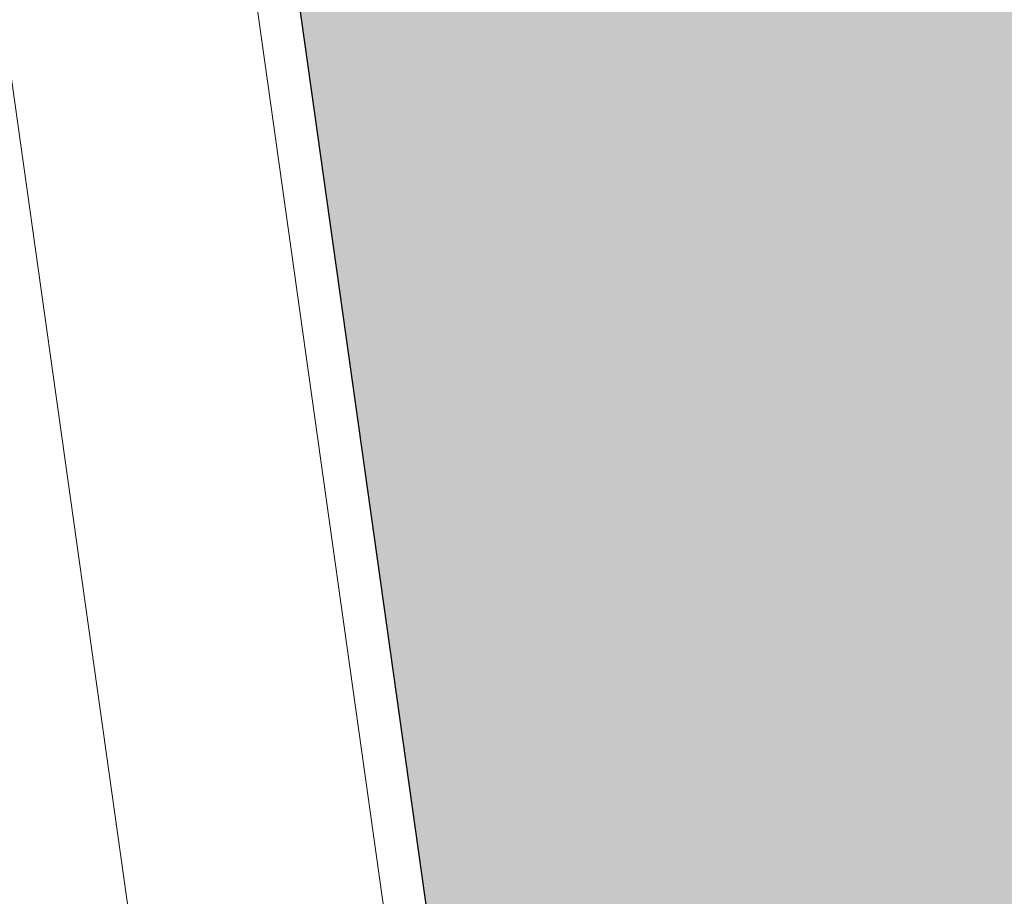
# Model space of a CAD drawing. Extents: x 98477 to 100410, y 398052 to 398969.
# Tile 9 of 256: x 98533.81 to 98539.64, y 398138.38 to 398143.58. Entities that reach past the tile are written whole.
import ezdxf

# ---------------------------------------------------------------- set-up
doc = ezdxf.new("R2010")
doc.units = 0
for name, color, linetype, lineweight in [('N-GW-hoogtelijn laagte NAP +7.00', 100, 'AL-HOOGTELIJN +7.00', 18), ('N-GW-hoogtelijn laagte NAP +7.50', 90, 'AL-HOOGTELIJN +7.50', 18), ('N-KO-kantverharding', 2, 'Continuous', 25), ("N-VH-arcering 'MAT' grijs 251", 251, 'Continuous', 18), ('X-AL-rapporttekening blauw', 125, 'Continuous', 25)]:
    doc.layers.add(name, color=color, linetype=linetype, lineweight=lineweight)
doc.layers.add('X-AL-contourlijnen', color=30, linetype='Continuous', plot=False)
doc.styles.get("Standard").update_dxf_attribs({"font": 'txt.shx'})
doc.linetypes.add('AL-HOOGTELIJN +7.00', pattern='A,7.5,-1.5,["+7.00",Standard,S=0.9,R=0,X=-0.3,Y=-0.45],-4.5,22.5', length=36)
doc.linetypes.add('AL-HOOGTELIJN +7.50', pattern='A,7.5,-1.5,["+7.50",Standard,S=0.9,R=0,X=-0.3,Y=-0.45],-4.5,22.5', length=36)

msp = doc.modelspace()

# ---------------------------------------------------------------- hatches: boundary and pattern name
at = {"layer": "N-VH-arcering 'MAT' grijs 251"}
h = msp.add_hatch(color=256, dxfattribs=at)
h.dxf.hatch_style = 1
edge = h.paths.add_edge_path()
edge.add_line((98801.70985258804, 398275.5025756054), (98759.07881222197, 398269.5111736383))
edge.add_arc((98758.55691309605, 398273.2246788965), 3.749999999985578, 188.0000000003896, 277.9999999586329, ccw=False)
edge.add_line((98754.84340783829, 398272.7027797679), (98754.7320693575, 398273.4949942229))
edge.add_arc((98759.43584268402, 398274.1560664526), 4.75000000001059, 98.00000000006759, 188.0000000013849, ccw=False)
edge.add_line((98758.77477045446, 398278.859839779), (98802.64364589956, 398285.0252081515))
edge.add_arc((98800.79960231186, 398298.1462600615), 13.24999999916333, 278.0000000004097, 315.3695932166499)
edge.add_arc((98814.32101528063, 398284.7981743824), 5.750000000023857, 97.99999999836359, 135.3695932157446, ccw=False)
edge.add_line((98813.52076995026, 398290.4922157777), (98817.94515990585, 398291.114023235))
edge.add_arc((98818.74540523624, 398285.4199818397), 5.750000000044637, 8.00000000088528, 97.99999999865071, ccw=False)
edge.add_line((98824.43944663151, 398286.2202271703), (98832.12180180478, 398231.5574297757))
edge.add_arc((98824.4472242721, 398230.4788382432), 7.74999999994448, -36.90337989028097, 8.000000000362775, ccw=False)
edge.add_line((98830.64450586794, 398225.8252159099), (98822.02531955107, 398214.3469478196))
edge.add_arc((98828.62242576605, 398209.3930917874), 8.249999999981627, 143.0966201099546, 188.000000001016)
edge.add_line((98820.45271419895, 398208.2449137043), (98820.95212056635, 398204.6914527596))
edge.add_line((98820.95212056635, 398204.6914527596), (98824.98814049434, 398175.9736787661))
edge.add_line((98824.98814049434, 398175.9736787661), (98826.34507822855, 398166.3185650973))
edge.add_arc((98829.56344945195, 398166.7708776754), 3.249999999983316, 187.9999999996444, 277.9999999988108)
edge.add_line((98830.01576203, 398163.552506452), (98845.49611657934, 398165.7281284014))
edge.add_line((98845.49611657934, 398165.7281284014), (98850.05134969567, 398166.3683246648))
edge.add_line((98850.05134969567, 398166.3683246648), (98871.26042709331, 398169.349066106))
edge.add_line((98871.26042709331, 398169.349066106), (98879.77673248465, 398170.5459547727))
edge.add_line((98879.77673248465, 398170.5459547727), (98895.91810200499, 398172.8144763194))
edge.add_line((98895.91810200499, 398172.8144763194), (98895.01347684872, 398179.2512187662))
edge.add_line((98895.01347684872, 398179.2512187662), (98835.84495974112, 398170.9356259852))
edge.add_arc((98835.18388751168, 398175.6393993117), 4.749999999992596, 188.0000000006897, 277.9999999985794, ccw=False)
edge.add_line((98830.48011418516, 398174.9783270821), (98825.97718274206, 398207.0183491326))
edge.add_arc((98833.65176027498, 398208.096940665), 7.750000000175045, 143.0966201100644, 188.0000000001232, ccw=False)
edge.add_line((98827.4544786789, 398212.7505629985), (98836.07366499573, 398224.2288310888))
edge.add_arc((98829.47655878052, 398229.1826871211), 8.250000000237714, 323.096620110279, 367.9999999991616)
edge.add_line((98837.64627034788, 398230.3308652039), (98837.34238794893, 398232.4931008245))
edge.add_line((98837.34238794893, 398232.4931008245), (98837.34238780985, 398232.493100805))
edge.add_line((98837.34238780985, 398232.493100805), (98829.68786739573, 398286.9578446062))
edge.add_arc((98835.38190879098, 398287.7580899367), 5.749999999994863, 97.99999999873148, 188.0000000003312, ccw=False)
edge.add_line((98834.58166346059, 398293.452131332), (98882.50500414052, 398300.1873176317))
edge.add_arc((98883.61838894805, 398292.2651730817), 8.000000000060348, 11.632034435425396, 97.9999999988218, ccw=False)
edge.add_line((98891.45409032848, 398293.8781776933), (98890.9995, 398296.0865))
edge.add_line((98890.9995, 398296.0865), (98889.023, 398305.688))
edge.add_line((98889.023, 398305.688), (98888.557, 398307.974))
edge.add_line((98888.557, 398307.974), (98887.38477368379, 398314.7597044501))
edge.add_arc((98879.50153614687, 398313.3978799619), 8.00000000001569, -82.00000000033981, 9.801079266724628, ccw=False)
edge.add_line((98880.6149209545, 398305.475735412), (98872.94460748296, 398304.3977431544))
edge.add_arc((98872.42270835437, 398308.1112484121), 3.749999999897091, 189.4265010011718, 278.00000000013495, ccw=False)
edge.add_arc((92946.7354543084, 397324.3039467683), 6003.049999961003, 9.42650100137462, 10.61166010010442)
edge.add_line((98847.1206531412, 398429.7738954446), (98842.31285519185, 398429.0982035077))
edge.add_arc((92946.7354539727, 397324.3039467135), 5998.200000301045, 9.428546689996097, 10.613773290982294, ccw=False)
edge.add_arc((98860.08948650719, 398306.4687901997), 3.840166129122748, -81.43407539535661, 6.657381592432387, ccw=False)
edge.add_line((98860.66146879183, 398302.6714605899), (98847.18483033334, 398300.7774425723))
edge.add_line((98847.18483033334, 398300.7774425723), (98842.62959721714, 398300.1372463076))
edge.add_line((98842.62959721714, 398300.1372463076), (98820.15051205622, 398296.9780169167))
edge.add_arc((98819.35026672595, 398302.672058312), 5.749999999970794, 187.9999999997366, 277.99999999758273, ccw=False)
edge.add_line((98813.65622533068, 398301.8718129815), (98812.30624625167, 398311.4774132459))
edge.add_line((98812.30624625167, 398311.4774132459), (98811.1093575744, 398319.9937186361))
edge.add_line((98811.1093575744, 398319.9937186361), (98809.24443803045, 398333.2633107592))
edge.add_line((98809.24443803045, 398333.2633107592), (98808.67382831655, 398337.3234098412))
edge.add_line((98808.67382831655, 398337.3234098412), (98807.71353391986, 398344.1562595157))
edge.add_line((98807.71353391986, 398344.1562595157), (98807.70657526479, 398344.2057729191))
edge.add_line((98807.70657526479, 398344.2057729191), (98811.66764753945, 398344.7624653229))
edge.add_line((98811.66764753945, 398344.7624653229), (98829.49247277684, 398347.2675811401))
edge.add_line((98829.49247277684, 398347.2675811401), (98831.96814294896, 398347.6155138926))
edge.add_line((98831.96814294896, 398347.6155138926), (98831.06351779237, 398354.0522563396))
edge.add_line((98831.06351779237, 398354.0522563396), (98828.58784762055, 398353.704323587))
edge.add_line((98828.58784762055, 398353.704323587), (98810.76302238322, 398351.1992077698))
edge.add_line((98810.76302238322, 398351.1992077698), (98806.80195010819, 398350.6425153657))
edge.add_line((98806.80195010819, 398350.6425153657), (98806.79499145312, 398350.6920287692))
edge.add_line((98806.79499145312, 398350.6920287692), (98805.14616655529, 398362.4240275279))
edge.add_line((98805.14616655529, 398362.4240275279), (98805.04836903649, 398363.119893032))
edge.add_line((98805.04836903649, 398363.119893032), (98803.99065346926, 398370.6459303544))
edge.add_line((98803.99065346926, 398370.6459303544), (98802.48758397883, 398381.3408254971))
edge.add_line((98802.48758397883, 398381.3408254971), (98801.4298684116, 398388.8668628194))
edge.add_line((98801.4298684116, 398388.8668628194), (98799.92679892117, 398399.561757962))
edge.add_line((98799.92679892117, 398399.561757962), (98798.86908335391, 398407.0877952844))
edge.add_line((98798.86908335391, 398407.0877952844), (98797.36601386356, 398417.7826904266))
edge.add_line((98797.36601386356, 398417.7826904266), (98796.79540414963, 398421.8427895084))
edge.add_line((98796.79540414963, 398421.8427895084), (98795.88382033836, 398428.3290453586))
edge.add_line((98795.88382033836, 398428.3290453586), (98795.87686168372, 398428.3785587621))
edge.add_line((98795.87686168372, 398428.3785587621), (98799.83793395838, 398428.9352511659))
edge.add_line((98799.83793395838, 398428.9352511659), (98817.66275919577, 398431.4403669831))
edge.add_line((98817.66275919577, 398431.4403669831), (98820.13842936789, 398431.7882997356))
edge.add_line((98820.13842936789, 398431.7882997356), (98819.2338042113, 398438.2250421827))
edge.add_line((98819.2338042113, 398438.2250421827), (98816.75813403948, 398437.87710943))
edge.add_line((98816.75813403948, 398437.87710943), (98798.93330880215, 398435.3719936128))
edge.add_line((98798.93330880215, 398435.3719936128), (98794.9722365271, 398434.8153012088))
edge.add_line((98794.9722365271, 398434.8153012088), (98794.96527787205, 398434.8648146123))
edge.add_line((98794.96527787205, 398434.8648146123), (98793.37870452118, 398446.1538705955))
edge.add_line((98793.37870452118, 398446.1538705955), (98792.73850825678, 398450.7091037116))
edge.add_line((98792.73850825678, 398450.7091037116), (98789.33816684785, 398474.9037900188))
edge.add_line((98789.33816684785, 398474.9037900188), (98783.89169246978, 398474.1383379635))
edge.add_line((98783.89169246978, 398474.1383379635), (98786.76317609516, 398453.7066703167))
edge.add_arc((98782.05940276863, 398453.0455980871), 4.750000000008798, -82.0000000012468, 7.999999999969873, ccw=False)
edge.add_line((98782.72047499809, 398448.3418247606), (98773.11487473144, 398446.9918456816))
edge.add_line((98773.11487473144, 398446.9918456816), (98764.5985693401, 398445.7949570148))
edge.add_line((98764.5985693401, 398445.7949570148), (98743.40683266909, 398442.8166526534))
edge.add_line((98743.40683266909, 398442.8166526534), (98734.89052727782, 398441.6197639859))
edge.add_line((98734.89052727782, 398441.6197639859), (98611.80020633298, 398424.3205475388))
edge.add_line((98611.80020633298, 398424.3205475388), (98607.65702311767, 398453.8008279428))
edge.add_arc((98611.6373665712, 398454.1216500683), 3.993251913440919, 101.39182936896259, 184.6081706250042, ccw=False)
edge.add_line((98610.84862924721, 398458.0362323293), (98611.83889731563, 398458.1754054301))
edge.add_line((98611.83889731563, 398458.1754054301), (98639.5664032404, 398462.0722522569))
edge.add_line((98639.5664032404, 398462.0722522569), (98641.54693937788, 398462.3505984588))
edge.add_line((98641.54693937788, 398462.3505984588), (98659.37176461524, 398464.8557142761))
edge.add_line((98659.37176461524, 398464.8557142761), (98661.84743478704, 398465.2036470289))
edge.add_line((98661.84743478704, 398465.2036470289), (98660.94280963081, 398471.6403894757))
edge.add_line((98660.94280963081, 398471.6403894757), (98649.90132066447, 398470.0886093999))
edge.add_line((98649.90132066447, 398470.0886093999), (98624.64948491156, 398466.5396953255))
edge.add_line((98624.64948491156, 398466.5396953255), (98622.66894877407, 398466.2613491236))
edge.add_line((98622.66894877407, 398466.2613491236), (98604.84412353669, 398463.7562333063))
edge.add_line((98604.84412353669, 398463.7562333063), (98602.86358739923, 398463.4778871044))
edge.add_line((98602.86358739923, 398463.4778871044), (98594.9414428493, 398462.3645022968))
edge.add_line((98594.9414428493, 398462.3645022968), (98576.27488975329, 398459.7410893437))
edge.add_line((98576.27488975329, 398459.7410893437), (98577.17951490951, 398453.3043468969))
edge.add_line((98577.17951490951, 398453.3043468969), (98578.1697829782, 398453.4435199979))
edge.add_line((98578.1697829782, 398453.4435199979), (98598.47059208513, 398456.2943364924))
edge.add_arc((98598.79151287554, 398452.3139562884), 3.993296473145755, 11.424909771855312, 94.60953932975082, ccw=False)
edge.add_line((98602.70568277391, 398453.1049624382), (98606.84886598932, 398423.6246820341))
edge.add_line((98606.84886598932, 398423.6246820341), (98548.81915716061, 398415.4691383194))
edge.add_arc((98548.15808493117, 398420.172911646), 4.750000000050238, 188.0000000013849, 277.99999999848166, ccw=False)
edge.add_line((98543.45431160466, 398419.5118394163), (98539.76818545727, 398445.7399897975))
edge.add_line((98539.76818545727, 398445.7399897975), (98538.97597100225, 398445.6286513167))
edge.add_line((98538.97597100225, 398445.6286513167), (98538.73241807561, 398447.361620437))
edge.add_line((98538.73241807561, 398447.361620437), (98534.77134580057, 398446.8049280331))
edge.add_line((98534.77134580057, 398446.8049280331), (98536.52992450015, 398434.2919904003))
edge.add_line((98536.52992450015, 398434.2919904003), (98537.17012076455, 398429.7367572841))
edge.add_line((98537.17012076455, 398429.7367572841), (98538.39484405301, 398421.0223982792))
edge.add_line((98538.39484405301, 398421.0223982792), (98539.03504031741, 398416.467165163))
edge.add_line((98539.03504031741, 398416.467165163), (98541.02521566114, 398402.30633178))
edge.add_line((98541.02521566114, 398402.30633178), (98541.66541192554, 398397.7510986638))
edge.add_line((98541.66541192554, 398397.7510986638), (98543.65558726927, 398383.5902652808))
edge.add_line((98543.65558726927, 398383.5902652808), (98544.29578353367, 398379.0350321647))
edge.add_line((98544.29578353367, 398379.0350321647), (98545.60401068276, 398369.7265123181))
edge.add_arc((98543.87104156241, 398369.4829593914), 1.750000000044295, -82.00000000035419, 7.99999999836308, ccw=False)
edge.add_line((98544.11459448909, 398367.7499902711), (98522.47723718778, 398364.7090580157))
edge.add_line((98522.47723718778, 398364.7090580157), (98523.21485462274, 398359.4606372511))
edge.add_line((98523.21485462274, 398359.4606372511), (98545.05026553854, 398362.5294041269))
edge.add_line((98545.05026553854, 398362.5294041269), (98549.60549865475, 398363.1696003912))
edge.add_line((98549.60549865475, 398363.1696003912), (98564.16243926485, 398365.2154449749))
edge.add_arc((98564.82351149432, 398360.5116716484), 4.749999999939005, 8.000000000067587, 97.99999999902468, ccw=False)
edge.add_line((98569.5272848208, 398361.172743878), (98576.49985717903, 398311.5603136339))
edge.add_arc((98571.7960838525, 398310.8992414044), 4.749999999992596, -82.0000000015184, 7.999999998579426, ccw=False)
edge.add_line((98572.45715608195, 398306.1954680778), (98563.84182388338, 398304.9846620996))
edge.add_line((98563.84182388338, 398304.9846620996), (98559.28659076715, 398304.3444658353))
edge.add_line((98559.28659076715, 398304.3444658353), (98541.0161448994, 398301.7767221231))
edge.add_line((98541.0161448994, 398301.7767221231), (98541.7537623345, 398296.5283013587))
edge.add_line((98541.7537623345, 398296.5283013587), (98553.88454617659, 398298.2331718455))
edge.add_arc((98554.12809910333, 398296.5002027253), 1.749999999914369, 7.999999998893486, 98.0000000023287, ccw=False)
edge.add_line((98555.86106822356, 398296.7437556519), (98557.35022040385, 398286.1478873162))
edge.add_line((98557.35022040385, 398286.1478873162), (98557.99041666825, 398281.5926542))
edge.add_line((98557.99041666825, 398281.5926542), (98560.13368242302, 398266.3425259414))
edge.add_line((98560.13368242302, 398266.3425259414), (98560.77387868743, 398261.7872928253))
edge.add_line((98560.77387868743, 398261.7872928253), (98562.9171444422, 398246.5371645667))
edge.add_line((98562.9171444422, 398246.5371645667), (98563.5573407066, 398241.9819314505))
edge.add_line((98563.5573407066, 398241.9819314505), (98565.70060646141, 398226.7318031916))
edge.add_line((98565.70060646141, 398226.7318031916), (98566.34080272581, 398222.1765700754))
edge.add_line((98566.34080272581, 398222.1765700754), (98567.56552601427, 398213.4622110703))
edge.add_line((98567.56552601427, 398213.4622110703), (98568.20572227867, 398208.9069779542))
edge.add_line((98568.20572227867, 398208.9069779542), (98576.53105717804, 398149.6691420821))
edge.add_line((98576.53105717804, 398149.6691420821), (98576.55610833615, 398149.4908938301))
edge.add_line((98576.55610833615, 398149.4908938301), (98535.4599834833, 398143.7152101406))
edge.add_line((98535.4599834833, 398143.7152101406), (98536.3465161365, 398137.4072025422))
edge.add_line((98536.3465161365, 398137.4072025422), (98537.33678420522, 398137.5463756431))
edge.add_line((98537.33678420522, 398137.5463756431), (98577.44264098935, 398143.1828862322))
edge.add_line((98577.44264098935, 398143.1828862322), (98578.76478544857, 398133.7753395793))
edge.add_line((98578.76478544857, 398133.7753395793), (98538.65892866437, 398128.1388289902))
edge.add_line((98538.65892866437, 398128.1388289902), (98537.66866059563, 398127.9996558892))
edge.add_line((98537.66866059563, 398127.9996558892), (98538.57328575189, 398121.5629134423))
edge.add_line((98538.57328575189, 398121.5629134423), (98579.66941060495, 398127.3385971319))
edge.add_line((98579.66941060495, 398127.3385971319), (98579.67636925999, 398127.2890837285))
edge.add_line((98579.67636925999, 398127.2890837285), (98580.7660946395, 398119.5352847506))
edge.add_line((98580.7660946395, 398119.5352847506), (98582.57534495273, 398106.6617998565))
edge.add_line((98582.57534495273, 398106.6617998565), (98583.06245080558, 398103.1958616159))
edge.add_line((98583.06245080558, 398103.1958616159), (98584.87170111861, 398090.3223767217))
edge.add_line((98584.87170111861, 398090.3223767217), (98585.35880697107, 398086.8564384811))
edge.add_line((98585.35880697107, 398086.8564384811), (98587.16805728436, 398073.9829535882))
edge.add_line((98587.16805728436, 398073.9829535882), (98588.14928671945, 398067.0011433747))
edge.add_arc((98585.92118356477, 398066.6880038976), 2.249999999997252, -71.05267843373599, 7.999999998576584, ccw=False)
edge.add_line((98586.6517556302, 398064.5599145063), (98587.08769329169, 398064.7095716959))
edge.add_line((98587.08769329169, 398064.7095716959), (98595.76511800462, 398067.6885274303))
edge.add_line((98595.76511800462, 398067.6885274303), (98596.09256923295, 398067.8009412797))
edge.add_arc((98595.36199716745, 398069.9290306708), 2.249999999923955, 187.9999999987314, 288.947321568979, ccw=False)
edge.add_line((98593.13389401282, 398069.6158911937), (98582.46560133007, 398145.5247379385))
edge.add_arc((98587.16937465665, 398146.1858101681), 4.750000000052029, 98.00000000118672, 187.9999999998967, ccw=False)
edge.add_line((98586.50830242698, 398150.8895834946), (98609.06670264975, 398154.0599598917))
edge.add_line((98609.06670264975, 398154.0599598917), (98621.30783352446, 398156.2004915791))
edge.add_line((98621.30783352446, 398156.2004915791), (98618.71337939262, 398174.6609919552))
edge.add_line((98618.71337939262, 398174.6609919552), (98600.88855415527, 398172.155876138))
edge.add_line((98600.88855415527, 398172.155876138), (98602.70587460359, 398159.2249692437))
edge.add_line((98602.70587460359, 398159.2249692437), (98585.67326382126, 398156.8311919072))
edge.add_arc((98585.08617653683, 398161.633146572), 4.837710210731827, 189.0296070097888, 276.97039299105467, ccw=False)
edge.add_line((98580.30841826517, 398160.8738930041), (98573.6350680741, 398208.3572469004))
edge.add_line((98573.6350680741, 398208.3572469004), (98572.71652560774, 398214.8930161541))
edge.add_line((98572.71652560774, 398214.8930161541), (98570.01656744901, 398234.1042166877))
edge.add_line((98570.01656744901, 398234.1042166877), (98569.09802498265, 398240.6399859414))
edge.add_line((98569.09802498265, 398240.6399859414), (98568.63179509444, 398243.9573839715))
edge.add_line((98568.63179509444, 398243.9573839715), (98568.16556520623, 398247.2747820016))
edge.add_arc((98572.86933853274, 398247.9358542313), 4.74999999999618, 98.00000000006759, 188.0000000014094, ccw=False)
edge.add_line((98572.20826630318, 398252.6396275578), (98597.85620928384, 398256.2442108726))
edge.add_line((98597.85620928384, 398256.2442108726), (98604.39197853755, 398257.1627533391))
edge.add_line((98604.39197853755, 398257.1627533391), (98619.64210679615, 398259.3060190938))
edge.add_line((98619.64210679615, 398259.3060190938), (98626.17787604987, 398260.2245615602))
edge.add_line((98626.17787604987, 398260.2245615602), (98639.44746817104, 398262.089481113))
edge.add_line((98639.44746817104, 398262.089481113), (98639.4969815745, 398262.096439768))
edge.add_line((98639.4969815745, 398262.096439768), (98640.05367397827, 398258.1353674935))
edge.add_line((98640.05367397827, 398258.1353674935), (98641.8629242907, 398245.2618825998))
edge.add_line((98641.8629242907, 398245.2618825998), (98642.14127049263, 398243.2813464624))
edge.add_line((98642.14127049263, 398243.2813464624), (98643.25465530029, 398235.3592019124))
edge.add_line((98643.25465530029, 398235.3592019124), (98644.5767997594, 398225.9516552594))
edge.add_line((98644.5767997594, 398225.9516552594), (98646.03811731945, 398215.5538405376))
edge.add_line((98646.03811731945, 398215.5538405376), (98646.38605007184, 398213.0781703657))
edge.add_line((98646.38605007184, 398213.0781703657), (98652.82279251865, 398213.9827955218))
edge.add_line((98652.82279251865, 398213.9827955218), (98652.47485976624, 398216.4584656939))
edge.add_line((98652.47485976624, 398216.4584656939), (98651.70940771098, 398221.904940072))
edge.add_line((98651.70940771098, 398221.904940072), (98651.43106150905, 398223.8854762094))
edge.add_line((98651.43106150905, 398223.8854762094), (98649.62181119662, 398236.758961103))
edge.add_line((98649.62181119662, 398236.758961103), (98649.34346499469, 398238.7394972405))
edge.add_line((98649.34346499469, 398238.7394972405), (98646.49041642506, 398259.0399926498))
edge.add_line((98646.49041642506, 398259.0399926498), (98645.93372402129, 398263.0010649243))
edge.add_line((98645.93372402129, 398263.0010649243), (98645.98323742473, 398263.0080235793))
edge.add_line((98645.98323742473, 398263.0080235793), (98654.39783815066, 398264.1906185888))
edge.add_line((98654.39783815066, 398264.1906185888), (98722.62535253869, 398273.7793704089))
edge.add_line((98722.62535253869, 398273.7793704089), (98731.14165792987, 398274.9762590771))
edge.add_line((98731.14165792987, 398274.9762590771), (98743.97026282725, 398276.7792019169))
edge.add_arc((98744.55735011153, 398271.9772472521), 4.837710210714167, 9.02960700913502, 96.9703929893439, ccw=False)
edge.add_line((98749.33510838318, 398272.73650082), (98750.7268393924, 398262.8338201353))
edge.add_line((98750.7268393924, 398262.8338201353), (98752.41029510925, 398263.0704144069))
edge.add_line((98752.41029510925, 398263.0704144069), (98756.96552822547, 398263.7106106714))
edge.add_line((98756.96552822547, 398263.7106106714), (98772.21565648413, 398265.8538764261))
edge.add_line((98772.21565648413, 398265.8538764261), (98776.77088960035, 398266.4940726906))
edge.add_line((98776.77088960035, 398266.4940726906), (98795.98209013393, 398269.1940308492))
edge.add_line((98795.98209013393, 398269.1940308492), (98800.53732325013, 398269.8342271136))
edge.add_line((98800.53732325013, 398269.8342271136), (98802.46834598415, 398270.1056146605))
edge.add_line((98802.46834598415, 398270.1056146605), (98801.70985258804, 398275.5025756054))
edge = h.paths.add_edge_path(flags=16)
edge.add_line((98744.0622075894, 398333.4636472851), (98751.98435213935, 398334.5770320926))
edge.add_line((98751.98435213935, 398334.5770320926), (98753.96600319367, 398334.8555349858))
edge.add_line((98753.96600319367, 398334.8555349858), (98764.36270300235, 398336.316695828))
edge.add_line((98764.36270300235, 398336.316695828), (98764.36270299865, 398336.3166958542))
edge.add_line((98764.36270299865, 398336.3166958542), (98766.34323913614, 398336.5950420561))
edge.add_line((98766.34323913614, 398336.5950420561), (98774.26538368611, 398337.7084268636))
edge.add_line((98774.26538368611, 398337.7084268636), (98774.24729118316, 398337.8371617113))
edge.add_line((98774.24729118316, 398337.8371617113), (98802.48973650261, 398341.8063785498))
edge.add_line((98802.48973650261, 398341.8063785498), (98803.0185942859, 398338.0433598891))
edge.add_line((98803.0185942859, 398338.0433598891), (98808.47417984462, 398299.2248515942))
edge.add_arc((98800.79960231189, 398298.1462600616), 7.750000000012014, -82.00000000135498, 8.000000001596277, ccw=False)
edge.add_line((98801.87819384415, 398290.4716825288), (98771.96746476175, 398286.2680036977))
edge.add_line((98771.96746476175, 398286.2680036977), (98767.41223164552, 398285.6278074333))
edge.add_line((98767.41223164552, 398285.6278074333), (98755.13290759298, 398283.9020609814))
edge.add_line((98755.13290759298, 398283.9020609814), (98746.61660220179, 398282.7051723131))
edge.add_line((98746.61660220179, 398282.7051723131), (98730.37620587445, 398280.4227334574))
edge.add_line((98730.37620587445, 398280.4227334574), (98721.85990048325, 398279.2258447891))
edge.add_line((98721.85990048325, 398279.2258447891), (98654.3282516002, 398269.7348904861))
edge.add_arc((98653.66717937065, 398274.4386638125), 4.749999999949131, 187.9999999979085, 277.9999999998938, ccw=False)
edge.add_line((98648.96340604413, 398273.7775915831), (98644.1340994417, 398308.1398935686))
edge.add_line((98644.1340994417, 398308.1398935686), (98642.93721077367, 398316.6561989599))
edge.add_line((98642.93721077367, 398316.6561989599), (98640.29988051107, 398335.4217788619))
edge.add_line((98640.29988051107, 398335.4217788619), (98638.12129075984, 398335.1155980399))
edge.add_line((98638.12129075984, 398335.1155980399), (98637.23004949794, 398334.990342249))
edge.add_line((98637.23004949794, 398334.990342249), (98635.05145974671, 398334.6841614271))
edge.add_line((98635.05145974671, 398334.6841614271), (98635.74036659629, 398329.7823344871))
edge.add_line((98635.74036659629, 398329.7823344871), (98636.93725526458, 398321.266029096))
edge.add_line((98636.93725526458, 398321.266029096), (98638.384655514, 398310.967241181))
edge.add_line((98638.384655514, 398310.967241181), (98639.02485177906, 398306.4120080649))
edge.add_line((98639.02485177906, 398306.4120080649), (98641.16811753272, 398291.1618798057))
edge.add_line((98641.16811753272, 398291.1618798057), (98642.36500620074, 398282.6455744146))
edge.add_line((98642.36500620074, 398282.6455744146), (98643.71498527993, 398273.0399741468))
edge.add_arc((98639.01121195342, 398272.3789019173), 4.749999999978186, -82.00000000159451, 7.999999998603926, ccw=False)
edge.add_line((98639.67228418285, 398267.6751285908), (98619.32227537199, 398264.8151213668))
edge.add_line((98619.32227537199, 398264.8151213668), (98614.27190822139, 398264.1053385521))
edge.add_line((98614.27190822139, 398264.1053385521), (98593.92189940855, 398261.2453313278))
edge.add_arc((98593.26082717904, 398265.9491046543), 4.750000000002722, 188.0000000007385, 277.9999999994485, ccw=False)
edge.add_line((98588.55705385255, 398265.2880324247), (98581.77932383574, 398313.5140873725))
edge.add_line((98581.77932383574, 398313.5140873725), (98580.58243516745, 398322.0303927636))
edge.add_line((98580.58243516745, 398322.0303927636), (98575.23122943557, 398360.1062000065))
edge.add_line((98575.23122943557, 398360.1062000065), (98574.59103317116, 398364.6614331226))
edge.add_line((98574.59103317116, 398364.6614331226), (98572.66348572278, 398378.3766458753))
edge.add_line((98572.66348572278, 398378.3766458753), (98571.18825085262, 398388.8734874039))
edge.add_line((98571.18825085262, 398388.8734874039), (98568.51612731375, 398407.8866343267))
edge.add_arc((98573.21990064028, 398408.5477065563), 4.750000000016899, 97.9999999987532, 188.0000000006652, ccw=False)
edge.add_line((98572.55882841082, 398413.2514798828), (98607.11918401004, 398418.1086211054))
edge.add_line((98607.11918401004, 398418.1086211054), (98607.61431804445, 398418.1782076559))
edge.add_line((98607.61431804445, 398418.1782076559), (98611.58353488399, 398389.9357623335))
edge.add_line((98611.58353488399, 398389.9357623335), (98611.454800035, 398389.9176698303))
edge.add_line((98611.454800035, 398389.9176698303), (98613.2640503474, 398377.0441849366))
edge.add_line((98613.2640503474, 398377.0441849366), (98613.33363689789, 398376.5490509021))
edge.add_line((98613.33363689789, 398376.5490509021), (98626.20712179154, 398378.3583012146))
edge.add_line((98626.20712179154, 398378.3583012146), (98628.18765792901, 398378.6366474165))
edge.add_line((98628.18765792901, 398378.6366474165), (98636.10980247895, 398379.7500322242))
edge.add_line((98636.10980247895, 398379.7500322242), (98648.36932117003, 398381.4729952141))
edge.add_line((98648.36932117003, 398381.4729952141), (98647.4646960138, 398387.9097376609))
edge.add_line((98647.4646960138, 398387.9097376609), (98634.59121112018, 398386.1004873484))
edge.add_line((98634.59121112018, 398386.1004873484), (98632.49184281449, 398385.8054403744))
edge.add_line((98632.49184281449, 398385.8054403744), (98619.73719008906, 398384.0128908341))
edge.add_line((98619.73719008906, 398384.0128908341), (98617.50908693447, 398383.6997513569))
edge.add_line((98617.50908693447, 398383.6997513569), (98612.56565838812, 398418.8740731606))
edge.add_line((98612.56565838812, 398418.8740731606), (98613.06079242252, 398418.943659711))
edge.add_line((98613.06079242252, 398418.943659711), (98667.57504960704, 398426.6051389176))
edge.add_line((98667.57504960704, 398426.6051389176), (98722.08930679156, 398434.2666181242))
edge.add_line((98722.08930679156, 398434.2666181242), (98726.14940587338, 398434.8372278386))
edge.add_line((98726.14940587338, 398434.8372278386), (98759.42241298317, 398439.51344403))
edge.add_line((98759.42241298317, 398439.51344403), (98763.48251206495, 398440.084053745))
edge.add_line((98763.48251206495, 398440.084053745), (98783.48592705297, 398442.8953503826))
edge.add_arc((98784.14699928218, 398438.191577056), 4.750000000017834, 8.000000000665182, 97.99999999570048, ccw=False)
edge.add_line((98788.85077260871, 398438.8526492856), (98795.6145853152, 398390.7256211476))
edge.add_arc((98790.91081198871, 398390.064548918), 4.749999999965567, -82.00000000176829, 8.000000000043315, ccw=False)
edge.add_line((98791.57188421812, 398385.3607755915), (98787.36324492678, 398384.7692899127))
edge.add_line((98787.36324492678, 398384.7692899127), (98774.48976003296, 398382.9600396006))
edge.add_line((98774.48976003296, 398382.9600396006), (98766.12199485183, 398381.7840268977))
edge.add_line((98766.12199485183, 398381.7840268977), (98766.07248144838, 398381.7770682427))
edge.add_line((98766.07248144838, 398381.7770682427), (98764.94517930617, 398389.7982395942))
edge.add_line((98764.94517930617, 398389.7982395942), (98762.09213076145, 398410.0987350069))
edge.add_line((98762.09213076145, 398410.0987350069), (98761.95295766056, 398411.0890030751))
edge.add_line((98761.95295766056, 398411.0890030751), (98755.5162152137, 398410.1843779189))
edge.add_line((98755.5162152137, 398410.1843779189), (98755.65538831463, 398409.1941098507))
edge.add_line((98755.65538831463, 398409.1941098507), (98758.50843688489, 398388.893614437))
edge.add_line((98758.50843688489, 398388.893614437), (98759.63573900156, 398380.8724430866))
edge.add_line((98759.63573900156, 398380.8724430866), (98759.5862255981, 398380.8654844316))
edge.add_line((98759.5862255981, 398380.8654844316), (98748.79230364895, 398379.3484976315))
edge.add_line((98748.79230364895, 398379.3484976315), (98744.23707053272, 398378.7083013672))
edge.add_line((98744.23707053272, 398378.7083013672), (98741.31577972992, 398378.2977407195))
edge.add_line((98741.31577972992, 398378.2977407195), (98735.86930535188, 398377.532288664))
edge.add_line((98735.86930535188, 398377.532288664), (98732.94801454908, 398377.1217280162))
edge.add_line((98732.94801454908, 398377.1217280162), (98728.39278143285, 398376.4815317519))
edge.add_line((98728.39278143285, 398376.4815317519), (98718.31915239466, 398375.0657755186))
edge.add_arc((98720.44154218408, 398359.9641874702), 15.25000000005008, 97.9999999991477, 128.0000000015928)
edge.add_line((98711.052704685, 398371.9813514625), (98707.24934533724, 398369.0098414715))
edge.add_line((98707.24934533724, 398369.0098414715), (98710.51235115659, 398364.8333844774))
edge.add_line((98710.51235115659, 398364.8333844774), (98713.62044188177, 398367.261691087))
edge.add_arc((98721.25410813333, 398357.3241039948), 12.53110121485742, 99.37790491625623, 127.53006232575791, ccw=False)
edge.add_line((98719.21222162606, 398369.6877279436), (98728.55711414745, 398371.001066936))
edge.add_line((98728.55711414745, 398371.001066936), (98733.11234726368, 398371.6412632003))
edge.add_line((98733.11234726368, 398371.6412632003), (98743.90626921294, 398373.1582500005))
edge.add_line((98743.90626921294, 398373.1582500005), (98752.42257460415, 398374.3551386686))
edge.add_line((98752.42257460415, 398374.3551386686), (98763.21649655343, 398375.8721254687))
edge.add_line((98763.21649655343, 398375.8721254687), (98767.77172966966, 398376.512321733))
edge.add_line((98767.77172966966, 398376.512321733), (98793.32064568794, 398380.102987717))
edge.add_arc((98793.7681908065, 398376.2908113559), 3.838357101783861, 9.304190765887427, 96.69580920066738, ccw=False)
edge.add_line((98797.55605007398, 398376.9113815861), (98799.60189465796, 398362.3544409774))
edge.add_line((98799.60189465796, 398362.3544409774), (98801.64078058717, 398347.8470137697))
edge.add_line((98801.64078058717, 398347.8470137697), (98801.71036713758, 398347.3518797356))
edge.add_line((98801.71036713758, 398347.3518797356), (98773.46792181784, 398343.3826628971))
edge.add_line((98773.46792181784, 398343.3826628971), (98773.36075853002, 398344.1451693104))
edge.add_line((98773.36075853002, 398344.1451693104), (98770.8850883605, 398343.7972365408))
edge.add_line((98770.8850883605, 398343.7972365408), (98758.01160346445, 398341.9879862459))
edge.add_line((98758.01160346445, 398341.9879862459), (98756.03106732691, 398341.7096400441))
edge.add_line((98756.03106732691, 398341.7096400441), (98743.15758242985, 398339.900389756))
edge.add_line((98743.15758242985, 398339.900389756), (98743.15758243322, 398339.9003897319))
edge.add_line((98743.15758243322, 398339.9003897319), (98742.16731436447, 398339.761216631))
edge.add_line((98742.16731436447, 398339.761216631), (98743.07193952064, 398333.3244741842))
edge.add_line((98743.07193952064, 398333.3244741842), (98744.0622075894, 398333.4636472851))
edge = h.paths.add_edge_path(flags=16)
edge.add_line((98545.99047331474, 398402.9031704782), (98545.73996173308, 398404.6856530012))
edge.add_arc((98550.44373505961, 398405.3467252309), 4.750000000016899, 98.00000000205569, 188.0000000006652, ccw=False)
edge.add_line((98549.78266282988, 398410.0504985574), (98557.70480737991, 398411.1638833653))
edge.add_arc((98558.36587960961, 398406.4601100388), 4.750000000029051, 8.000000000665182, 98.00000000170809, ccw=False)
edge.add_line((98563.06965293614, 398407.1211822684), (98563.35495779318, 398405.0911327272))
edge.add_line((98563.35495779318, 398405.0911327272), (98565.09462155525, 398392.7127818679))
edge.add_line((98565.09462155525, 398392.7127818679), (98565.44255430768, 398390.237111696))
edge.add_line((98565.44255430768, 398390.237111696), (98567.18221806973, 398377.8587608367))
edge.add_line((98567.18221806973, 398377.8587608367), (98567.46752292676, 398375.8287112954))
edge.add_arc((98562.76374960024, 398375.1676390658), 4.749999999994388, -82.00000000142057, 7.9999999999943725, ccw=False)
edge.add_line((98563.42482182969, 398370.4638657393), (98555.50267727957, 398369.3504809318))
edge.add_arc((98554.84160505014, 398374.0542542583), 4.749999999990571, 187.9999999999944, 277.99999999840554, ccw=False)
edge.add_line((98550.13783172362, 398373.3931820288), (98549.88732014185, 398375.1756645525))
edge.add_line((98549.88732014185, 398375.1756645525), (98548.07806982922, 398388.0491494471))
edge.add_line((98548.07806982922, 398388.0491494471), (98547.79972362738, 398390.0296855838))
edge.add_line((98547.79972362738, 398390.0296855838), (98545.99047331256, 398402.9031704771))
edge = h.paths.add_edge_path(flags=16)
edge.add_line((98580.97427237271, 398279.7231952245), (98580.69592617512, 398281.7037313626))
edge.add_line((98580.69592617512, 398281.7037313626), (98579.23460861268, 398292.1015460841))
edge.add_line((98579.23460861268, 398292.1015460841), (98578.55961907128, 398296.9043462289))
edge.add_arc((98573.85584574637, 398296.2432739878), 4.750000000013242, 8.000000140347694, 98.00000000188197)
edge.add_line((98573.19477351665, 398300.9470473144), (98565.5697093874, 398299.8754144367))
edge.add_arc((98566.23078161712, 398295.1716411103), 4.749999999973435, 98.00000000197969, 186.1903587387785)
edge.add_line((98561.5084782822, 398294.6594387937), (98561.50613232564, 398294.659109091))
edge.add_line((98561.50613232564, 398294.659109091), (98563.66331539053, 398279.3099540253))
edge.add_line((98563.66331539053, 398279.3099540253), (98563.94166159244, 398277.329417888))
edge.add_line((98563.94166159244, 398277.329417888), (98566.09884465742, 398261.9802628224))
edge.add_line((98566.09884465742, 398261.9802628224), (98566.10119061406, 398261.980592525))
edge.add_arc((98570.78174201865, 398262.7898752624), 4.749999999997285, 189.8096412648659, 277.9999999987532)
edge.add_line((98571.4428142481, 398258.0861019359), (98579.06787837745, 398259.1577348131))
edge.add_arc((98578.406806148, 398263.8615081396), 4.749999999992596, 277.9999999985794, 367.9999999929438)
edge.add_line((98583.11057947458, 398264.5225803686), (98582.43558993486, 398269.325380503))
edge.add_line((98582.43558993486, 398269.325380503), (98580.97427237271, 398279.7231952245))
edge = h.paths.add_edge_path(flags=16)
edge.add_line((98615.08128089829, 398162.7819088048), (98614.48868373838, 398166.998456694))
edge.add_arc((98612.75571461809, 398166.7549037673), 1.749999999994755, 8.000000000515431, 98.00000000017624)
edge.add_line((98612.51216169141, 398168.4878728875), (98608.55108941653, 398167.9311804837))
edge.add_arc((98608.79464234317, 398166.1982113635), 1.749999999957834, 97.99999999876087, 188.000000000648)
edge.add_line((98607.06167322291, 398165.9546584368), (98607.65427038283, 398161.7381105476))
edge.add_arc((98609.38723950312, 398161.9816634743), 1.749999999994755, 188.0000000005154, 277.999999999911)
edge.add_line((98609.6307924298, 398160.248694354), (98613.59186470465, 398160.8053867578))
edge.add_arc((98613.348311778, 398162.5383558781), 1.749999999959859, 277.9999999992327, 368.0000000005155)
at = {"layer": 'X-AL-rapporttekening blauw'}
h = msp.add_hatch(dxfattribs=at)
h.set_pattern_fill('ANSI31', color=256, scale=20)
h.set_pattern_definition([(45, (0, 0), (-0.3535533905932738, 0.3535533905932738), [])])
edge = h.paths.add_edge_path()
edge.add_line((98524.79765738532, 398462.0754636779), (98479.44846936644, 398449.7285322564))
edge.add_arc((98480.23657216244, 398446.8339003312), 2.999999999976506, 105.2303864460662, 188.9829863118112)
edge.add_line((98477.27336791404, 398446.3654768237), (98539.38534690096, 398053.4507809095))
edge.add_arc((98541.45958987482, 398053.7786773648), 2.099999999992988, 188.9829863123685, 288.9829863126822)
edge.add_line((98542.14269335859, 398051.7928854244), (98543.15090634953, 398052.1397061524))
edge.add_arc((98542.4678028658, 398054.1254980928), 2.100000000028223, 288.9829863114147, 368.9829863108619)
edge.add_line((98544.54204583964, 398054.453394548), (98483.05389425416, 398443.4218154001))
edge.add_arc((98485.02936375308, 398443.7340977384), 2.000000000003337, 105.23038644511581, 188.9829863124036, ccw=False)
edge.add_line((98484.50396188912, 398445.6638523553), (98526.1768372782, 398457.0098578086))
edge.add_arc((98522.1706480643, 398471.7242367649), 15.25000000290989, 285.2303864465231, 300.9149936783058)
edge.add_arc((98528.92666808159, 398460.4424508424), 2.099999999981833, 300.914993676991, 400.1042345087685)
edge.add_line((98530.53290304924, 398461.7952291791), (98529.84694060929, 398462.6097135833))
edge.add_arc((98528.24070564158, 398461.2569352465), 2.099999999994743, 40.10423450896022, 120.1097300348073)
edge.add_arc((98522.17064806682, 398471.7242367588), 9.99999999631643, 285.2303864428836, 300.10973003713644, ccw=False)

# ---------------------------------------------------------------- linework, layer by layer
at = {"layer": 'N-GW-hoogtelijn laagte NAP +7.00', "flags": 128}
msp.add_lwpolyline([(98495.54762956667, 398433.9298630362, 0.1741314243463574), (98491.76271624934, 398414.0053523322), (98502.30375993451, 398347.4518217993, 0.2433460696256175), (98508.84056977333, 398338.5705044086, 0.08324619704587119), (98512.6400142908, 398337.4251819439, 0.1384693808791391), (98551.87567757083, 398343.2955526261, -0.006162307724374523), (98565.15970001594, 398349.0910265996, -0.4924092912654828), (98566.53851723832, 398348.3087717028), (98568.23339797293, 398336.2490686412, -0.3427390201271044), (98567.62300017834, 398335.184855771, 0.01153063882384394), (98566.16557375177, 398334.5467005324, -0.04031042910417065), (98551.00210190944, 398328.9220855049), (98536.74145564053, 398324.9042814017, 0.1755144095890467), (98517.36976325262, 398311.0128093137, 0.1785719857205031), (98511.42799199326, 398287.5252019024, 0.03835172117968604), (98527.31347430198, 398201.3573908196, 0.1862164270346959), (98533.43958021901, 398192.9054794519, 0.1557989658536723), (98541.95085837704, 398190.5839813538, 0.01217815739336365), (98566.80746102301, 398192.2566082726, -0.4001999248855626), (98567.88914615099, 398191.3999686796), (98568.32746352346, 398188.2811785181, -0.4142135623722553), (98567.47636855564, 398187.1517373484), (98554.10774962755, 398185.2729004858, 0.2176623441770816), (98536.94252987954, 398174.3124978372, 0.09331460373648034), (98533.51422482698, 398165.9198185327), (98533.49696043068, 398165.8353929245, 0.08554218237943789), (98532.96981367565, 398148.8594200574), (98546.41206864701, 398053.2128060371)], format="xyb", dxfattribs=at)
at = {"layer": 'N-GW-hoogtelijn laagte NAP +7.50', "flags": 128}
msp.add_lwpolyline([(98569.46761073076, 398185.916846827), (98554.31650927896, 398183.7874983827, 0.2176623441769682), (98538.20222135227, 398173.4981407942, 0.0933146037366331), (98534.98381252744, 398165.6192989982), (98534.96654813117, 398165.5348733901, 0.085542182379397), (98534.45521577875, 398149.0681797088), (98547.89747075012, 398053.4215656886)], format="xyb", dxfattribs=at)
at = {"layer": 'N-KO-kantverharding', "flags": 128}
msp.add_lwpolyline([(98568.20572227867, 398208.9069779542), (98576.53105717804, 398149.6691420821), (98576.55610833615, 398149.4908938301), (98566.4058606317, 398148.0643695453), (98535.4599834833, 398143.7152101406), (98536.3465161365, 398137.4072025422), (98537.33678420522, 398137.5463756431), (98538.65892866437, 398128.1388289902), (98537.66866059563, 398127.9996558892), (98538.57328575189, 398121.5629134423), (98569.51916289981, 398125.9120728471), (98579.66941060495, 398127.3385971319), (98579.67636925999, 398127.2890837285), (98580.76609464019, 398119.5352847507)], dxfattribs=at)
at = {"layer": 'X-AL-contourlijnen', "flags": 128}
msp.add_lwpolyline([(98568.20572227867, 398208.9069779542), (98576.53105717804, 398149.6691420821), (98576.55610833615, 398149.4908938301), (98535.4599834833, 398143.7152101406), (98536.3465161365, 398137.4072025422), (98537.33678420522, 398137.5463756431), (98577.44264098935, 398143.1828862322), (98578.76478544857, 398133.7753395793), (98538.65892866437, 398128.1388289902), (98537.66866059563, 398127.9996558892), (98538.57328575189, 398121.5629134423), (98579.66941060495, 398127.3385971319), (98579.67636925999, 398127.2890837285), (98580.7660946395, 398119.5352847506)], dxfattribs=at)

doc.saveas('drawing.dxf')
